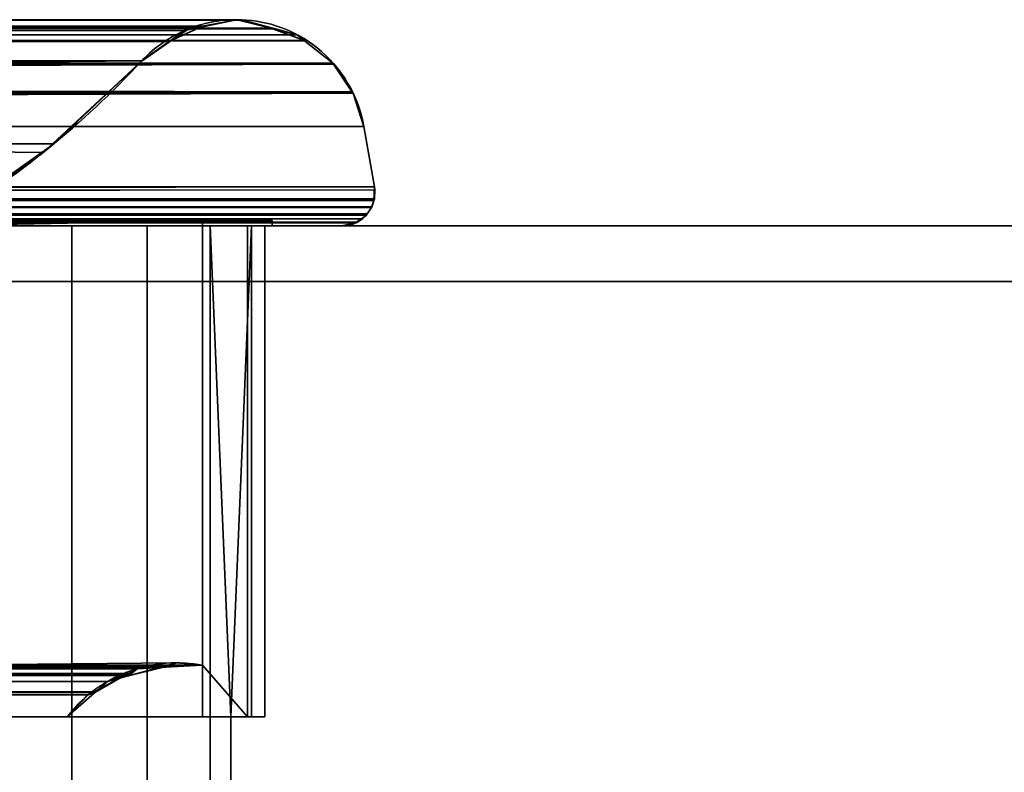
# Model space of a CAD drawing. Header units: millimetres. Extents: x -322 to 8072, y -96 to 57.
# Tile 136 of 256: x 3280 to 3316, y -20 to 7. Entities that reach past the tile are written whole.
import ezdxf

# ---------------------------------------------------------------- set-up
doc = ezdxf.new("R2010")
doc.units = ezdxf.units.MM
doc.layers.add('152', color=7, linetype='Continuous', true_color=0xffffff)

# ---------------------------------------------------------------- blocks, each defined once
blk = doc.blocks.new('UG_SURFACE_013')
at = {"layer": '152', "color": 252, "linetype": 'Continuous', "lineweight": 35}
for points in [[(2710.473, 7.113, 1897.527), (2709.605, 6.879, 1898.396), (3290.668, 6.662, 1898.669)], [(2710.51, 7.123, 1897.49), (2710.473, 7.113, 1897.527), (3289.527, 7.095, 1897.527)], [(2710.473, 7.113, 1897.527), (3290.663, 6.666, 1898.663), (3290.395, 6.879, 1898.396)], [(3290.668, 6.662, 1898.669), (3290.663, 6.666, 1898.663), (2710.473, 7.113, 1897.527)], [(3290.395, 6.879, 1898.396), (3289.527, 7.095, 1897.527), (2710.473, 7.113, 1897.527)], [(2711.606, 7.417, 1896.394), (2710.51, 7.123, 1897.49), (3289.527, 7.095, 1897.527)], [(2711.711, 7.419, 1896.289), (2711.606, 7.417, 1896.394), (3289.527, 7.095, 1897.527)], [(2711.75, 7.42, 1896.25), (2711.711, 7.419, 1896.289), (3288.288, 7.403, 1896.288)], [(3289.527, 7.095, 1897.527), (3289.517, 7.098, 1897.517), (2711.711, 7.419, 1896.289)], [(3289.517, 7.098, 1897.517), (3288.288, 7.403, 1896.288), (2711.711, 7.419, 1896.289)], [(3288.288, 7.403, 1896.288), (2711.781, 7.42, 1896.219), (2711.75, 7.42, 1896.25)], [(2711.781, 7.42, 1896.219), (3288.287, 7.403, 1896.287), (3288.219, 7.42, 1896.219)], [(2711.781, 7.42, 1896.219), (3288.288, 7.403, 1896.288), (3288.287, 7.403, 1896.287)], [(3288.219, 7.42, 1896.219), (2713.001, 7.135, 1894.998), (2711.781, 7.42, 1896.219)], [(2713.001, 7.135, 1894.998), (3288.219, 7.42, 1896.219), (3286.999, 7.164, 1895)], [(3286.999, 7.164, 1895), (3286.996, 7.163, 1894.996), (2713.001, 7.135, 1894.998)], [(2713.042, 7.126, 1894.958), (2713.001, 7.135, 1894.998), (3286.996, 7.163, 1894.996)], [(3286.996, 7.163, 1894.996), (2713.839, 6.94, 1894.161), (2713.042, 7.126, 1894.958)], [(2713.839, 6.94, 1894.161), (3286.996, 7.163, 1894.996), (3286.346, 7.026, 1894.346)], [(3000, 7.41, 448.752), (3000, 7.42, 448.804), (3286.994, 7.186, 450.006)], [(3286.996, 7.187, 450.004), (3288.219, 7.42, 448.781), (3000, 7.402, 448.715)], [(3000, 7.42, 448.804), (3000, 7.17, 449.992), (3286.994, 7.186, 450.006)], [(3288.219, 7.42, 448.781), (3288.289, 7.419, 448.711), (3288.289, 7.419, 448.711), (3000, 7.402, 448.715)], [(3000, 7.16, 447.51), (3000, 7.402, 448.715), (3288.289, 7.419, 448.711)], [(3288.289, 7.419, 448.711), (3288.394, 7.417, 448.606), (3000, 7.16, 447.51)], [(3288.394, 7.417, 448.606), (3289.518, 7.115, 447.482), (3000, 7.16, 447.51)], [(3000, 7.402, 448.715), (3000, 7.41, 448.752), (3286.994, 7.186, 450.006)], [(3286.994, 7.186, 450.006), (3286.996, 7.187, 450.004), (3000, 7.402, 448.715)], [(3286.504, 7.092, 450.496), (3286.994, 7.186, 450.006), (3000, 7.17, 449.992)], [(3000, 7.17, 449.992), (3000, 7.16, 450.039), (3285.811, 6.62, 451.189)], [(3285.811, 6.62, 451.189), (3285.825, 6.63, 451.175), (3000, 7.17, 449.992)], [(3285.825, 6.63, 451.175), (3286.504, 7.092, 450.496), (3000, 7.17, 449.992)], [(3000, 7.154, 447.481), (3000, 7.16, 447.51), (3289.518, 7.115, 447.482)], [(3285.811, 6.62, 451.189), (3000, 7.16, 450.039), (3000, 7.033, 450.638)], [(3289.518, 7.115, 447.482), (3289.527, 7.113, 447.473), (3000, 7.154, 447.481)], [(3000, 7.05, 446.963), (3000, 7.154, 447.481), (3289.527, 7.113, 447.473)], [(3289.527, 7.113, 447.473), (3000, 6.651, 446.389), (3000, 7.05, 446.963)], [(3000, 6.638, 446.37), (3000, 6.651, 446.389), (3289.527, 7.113, 447.473)], [(3289.527, 7.113, 447.473), (3290.395, 6.879, 446.604), (3000, 6.638, 446.37)], [(3286.994, 7.186, 450.006), (3285.819, 6.651, 1893.819), (3286.346, 7.026, 1894.346)], [(3286.994, 7.186, 450.006), (3286.504, 7.092, 450.496), (3285.819, 6.651, 1893.819)], [(3286.504, 7.092, 450.496), (3285.825, 6.63, 451.175), (3285.819, 6.651, 1893.819)], [(3286.996, 7.187, 450.004), (3286.346, 7.026, 1894.346), (3286.996, 7.163, 1894.996)], [(3286.346, 7.026, 1894.346), (3286.996, 7.187, 450.004), (3286.994, 7.186, 450.006)], [(3288.219, 7.42, 448.781), (3286.996, 7.187, 450.004), (3286.999, 7.164, 1895)], [(3286.996, 7.163, 1894.996), (3286.999, 7.164, 1895), (3286.996, 7.187, 450.004)], [(3288.219, 7.42, 448.781), (3286.999, 7.164, 1895), (3288.219, 7.42, 1896.219)], [(3288.219, 7.42, 1896.219), (3288.289, 7.419, 448.711), (3288.219, 7.42, 448.781)], [(3288.219, 7.42, 1896.219), (3288.287, 7.403, 1896.287), (3288.289, 7.419, 448.711)], [(3288.289, 7.419, 448.711), (3288.289, 7.419, 448.711), (3288.287, 7.403, 1896.287), (3288.288, 7.403, 1896.288)], [(3288.394, 7.417, 448.606), (3288.289, 7.419, 448.711), (3288.288, 7.403, 1896.288)], [(3288.288, 7.403, 1896.288), (3289.518, 7.115, 447.482), (3288.394, 7.417, 448.606)], [(3288.288, 7.403, 1896.288), (3289.517, 7.098, 1897.517), (3289.518, 7.115, 447.482)], [(3289.527, 7.113, 447.473), (3289.518, 7.115, 447.482), (3289.517, 7.098, 1897.517)], [(3290.395, 6.879, 446.604), (3289.527, 7.113, 447.473), (3289.517, 7.098, 1897.517)], [(3289.517, 7.098, 1897.517), (3289.527, 7.095, 1897.527), (3290.395, 6.879, 446.604)], [(3290.663, 6.666, 446.337), (3289.527, 7.095, 1897.527), (3290.395, 6.879, 1898.396)], [(3289.527, 7.095, 1897.527), (3290.663, 6.666, 446.337), (3290.395, 6.879, 446.604)], [(2709.605, 6.879, 1898.396), (2709.355, 6.681, 1898.645), (3290.668, 6.662, 1898.669)], [(3286.346, 7.026, 1894.346), (2714.198, 6.672, 1893.802), (2713.839, 6.94, 1894.161)], [(2714.198, 6.672, 1893.802), (3286.346, 7.026, 1894.346), (3285.819, 6.651, 1893.819)], [(3000, 7.033, 450.638), (3000, 6.663, 451.161), (3285.811, 6.62, 451.189)], [(3290.395, 6.879, 446.604), (3290.663, 6.666, 446.337), (3000, 6.638, 446.37)], [(3290.395, 6.879, 1898.396), (3290.663, 6.666, 1898.663), (3290.663, 6.666, 446.337)], [(3291.68, 5.859, 1899.68), (3290.668, 6.662, 1898.669), (2709.332, 6.662, 1898.669), (2708.332, 5.868, 1899.668)], [(2709.355, 6.681, 1898.645), (2709.332, 6.662, 1898.669), (3290.668, 6.662, 1898.669)], [(3285.819, 6.651, 1893.819), (3285.807, 6.643, 1893.807), (2714.198, 6.672, 1893.802)], [(2714.235, 6.645, 1893.765), (2714.198, 6.672, 1893.802), (3285.807, 6.643, 1893.807)], [(2714.235, 6.645, 1893.765), (3285.807, 6.643, 1893.807), (3284.813, 5.936, 1892.813)], [(3284.813, 5.936, 1892.813), (2715.187, 5.936, 1892.813), (2714.235, 6.645, 1893.765)], [(3290.663, 6.666, 446.337), (3290.668, 6.662, 446.332), (3000, 6.638, 446.37)], [(3000, 6.663, 451.161), (3000, 6.631, 451.206), (3284.813, 5.936, 452.187)], [(3284.813, 5.936, 452.187), (3284.822, 5.945, 452.179), (3000, 6.663, 451.161)], [(3284.822, 5.945, 452.179), (3285.811, 6.62, 451.189), (3000, 6.663, 451.161)], [(3000, 5.97, 445.407), (3000, 6.638, 446.37), (3290.668, 6.662, 446.332)], [(3290.668, 6.662, 446.332), (3291.68, 5.859, 445.32), (3000, 5.97, 445.407)], [(3000, 6.631, 451.206), (3000, 5.936, 452.187), (3284.813, 5.936, 452.187)], [(3285.811, 6.62, 451.189), (3284.813, 5.936, 1892.813), (3285.807, 6.643, 1893.807)], [(3285.811, 6.62, 451.189), (3284.822, 5.945, 452.179), (3284.813, 5.936, 1892.813)], [(3285.807, 6.643, 1893.807), (3285.819, 6.651, 1893.819), (3285.825, 6.63, 451.175)], [(3285.807, 6.643, 1893.807), (3285.825, 6.63, 451.175), (3285.811, 6.62, 451.189)], [(3291.68, 5.859, 445.32), (3290.668, 6.662, 446.332), (3290.663, 6.666, 1898.663), (3290.668, 6.662, 1898.669)], [(3290.668, 6.662, 446.332), (3290.663, 6.666, 446.337), (3290.663, 6.666, 1898.663)], [(3290.668, 6.662, 1898.669), (3291.68, 5.859, 1899.68), (3291.68, 5.859, 445.32)], [(3292.405, 4.777, 1900.405), (2708.271, 5.819, 1899.729), (2707.611, 4.827, 1900.389)], [(3291.729, 5.819, 1899.729), (3291.681, 5.858, 1899.681), (2708.319, 5.858, 1899.681), (2708.271, 5.819, 1899.729)], [(2708.271, 5.819, 1899.729), (3292.405, 4.777, 1900.405), (3292.389, 4.827, 1900.389)], [(3292.389, 4.827, 1900.389), (3291.729, 5.819, 1899.729), (2708.271, 5.819, 1899.729)], [(2708.332, 5.868, 1899.668), (2708.319, 5.858, 1899.681), (3291.681, 5.858, 1899.681)], [(2708.332, 5.868, 1899.668), (3291.681, 5.858, 1899.681), (3291.68, 5.859, 1899.68)], [(2720.219, 1.525, 1887.781), (2715.187, 5.936, 1892.813), (3284.813, 5.936, 1892.813)], [(2720.219, 1.525, 1887.781), (3284.813, 5.936, 1892.813), (3281.65, 2.955, 1889.65)], [(3000, 5.87, 445.345), (3000, 5.97, 445.407), (3291.68, 5.859, 445.32)], [(3277.856, 0.256, 459.144), (3281.263, 2.641, 455.737), (3000, 5.936, 452.187)], [(3281.263, 2.641, 455.737), (3284.813, 5.936, 452.187), (3000, 5.936, 452.187)], [(3000, 5.857, 445.337), (3000, 5.87, 445.345), (3291.68, 5.859, 445.32)], [(3291.68, 5.859, 445.32), (3291.681, 5.858, 445.319), (3000, 5.857, 445.337)], [(3000, 4.751, 444.652), (3000, 5.857, 445.337), (3291.681, 5.858, 445.319)], [(3291.681, 5.858, 445.319), (3291.729, 5.819, 445.271), (3000, 4.751, 444.652)], [(3000, 4.751, 444.652), (3291.729, 5.819, 445.271), (3292.389, 4.827, 444.611)], [(3284.813, 5.936, 1892.813), (3284.813, 5.936, 452.187), (3281.263, 2.641, 455.737)], [(3281.65, 2.955, 1889.65), (3284.813, 5.936, 1892.813), (3281.263, 2.641, 455.737)], [(3284.822, 5.945, 452.179), (3284.813, 5.936, 452.187), (3284.813, 5.936, 1892.813)], [(3291.729, 5.819, 445.271), (3291.681, 5.858, 445.319), (3291.68, 5.859, 1899.68), (3291.681, 5.858, 1899.681)], [(3291.681, 5.858, 445.319), (3291.68, 5.859, 445.32), (3291.68, 5.859, 1899.68)], [(3292.405, 4.777, 444.595), (3291.681, 5.858, 1899.681), (3291.729, 5.819, 1899.729)], [(3291.681, 5.858, 1899.681), (3292.405, 4.777, 444.595), (3292.389, 4.827, 444.611)], [(3292.389, 4.827, 444.611), (3291.729, 5.819, 445.271), (3291.681, 5.858, 1899.681)], [(3292.405, 4.777, 444.595), (3291.729, 5.819, 1899.729), (3292.389, 4.827, 1900.389)], [(3292.406, 4.776, 1900.406), (2707.594, 4.776, 1900.406), (2707.203, 3.582, 1900.797), (3292.797, 3.582, 1900.797)], [(2707.597, 4.785, 1900.403), (2707.594, 4.776, 1900.406), (3292.406, 4.776, 1900.406)], [(2707.611, 4.827, 1900.389), (2707.597, 4.785, 1900.403), (3292.405, 4.777, 1900.405)], [(2707.597, 4.785, 1900.403), (3292.406, 4.776, 1900.406), (3292.405, 4.777, 1900.405)], [(3292.389, 4.827, 444.611), (3292.405, 4.777, 444.595), (3000, 4.751, 444.652)], [(3000, 4.744, 444.648), (3000, 4.751, 444.652), (3292.405, 4.777, 444.595)], [(3292.405, 4.777, 444.595), (3292.406, 4.776, 444.594), (3000, 4.744, 444.648)], [(3000, 3.582, 444.203), (3000, 4.37, 444.415), (3292.406, 4.776, 444.594)], [(3292.406, 4.776, 444.594), (3292.797, 3.582, 444.203), (3000, 3.582, 444.203)], [(3000, 4.37, 444.415), (3000, 4.744, 444.648), (3292.406, 4.776, 444.594)], [(3292.389, 4.827, 1900.389), (3292.405, 4.777, 1900.405), (3292.405, 4.777, 444.595)], [(3292.406, 4.776, 444.594), (3292.405, 4.777, 444.595), (3292.405, 4.777, 1900.405), (3292.406, 4.776, 1900.406)], [(3292.797, 3.582, 1900.797), (3292.797, 3.582, 444.203), (3292.406, 4.776, 444.594)], [(3292.406, 4.776, 1900.406), (3292.797, 3.582, 1900.797), (3292.406, 4.776, 444.594)], [(2707.203, 3.582, 1900.797), (2706.818, 1.409, 1901.182), (3293.182, 1.409, 1901.182), (3292.797, 3.582, 1900.797)], [(3000, 3.582, 444.203), (3292.797, 3.582, 444.203), (3293.182, 1.409, 443.818), (3000, 1.409, 443.818)], [(3292.797, 3.582, 1900.797), (3293.182, 1.409, 1901.182), (3293.182, 1.409, 443.818), (3292.797, 3.582, 444.203)], [(2722.144, 0.256, 1885.856), (2720.219, 1.525, 1887.781), (3281.65, 2.955, 1889.65)], [(3281.65, 2.955, 1889.65), (3277.856, 0.256, 1885.856), (2722.144, 0.256, 1885.856)], [(3281.65, 2.955, 1889.65), (3281.263, 2.641, 455.737), (3277.856, 0.256, 459.144)], [(3277.856, 0.256, 459.144), (3277.856, 0.256, 1885.856), (3281.65, 2.955, 1889.65)], [(3293.182, 1.409, 1901.182), (2706.803, 1.121, 1901.197), (2706.841, 0.918, 1901.16)], [(3293.182, 1.409, 1901.182), (2706.818, 1.409, 1901.182), (2706.803, 1.121, 1901.197)], [(2706.841, 0.918, 1901.16), (3293.196, 1.299, 1901.196), (3293.182, 1.409, 1901.182)], [(3293.179, 0.978, 1901.179), (3293.196, 1.299, 1901.196), (2706.841, 0.918, 1901.16)], [(3000, 0.915, 443.834), (3000, 1.409, 443.818), (3293.182, 1.409, 443.818)], [(3293.182, 1.409, 443.818), (3293.196, 1.299, 443.804), (3000, 0.915, 443.834)], [(3000, 0.915, 443.834), (3293.196, 1.299, 443.804), (3293.179, 0.978, 443.821)], [(3293.182, 1.409, 1901.182), (3293.16, 0.92, 443.84), (3293.179, 0.978, 443.821)], [(3293.16, 0.92, 443.84), (3293.182, 1.409, 1901.182), (3293.196, 1.299, 1901.196)], [(3293.16, 0.92, 443.84), (3293.196, 1.299, 1901.196), (3293.179, 0.978, 1901.179)], [(3293.179, 0.978, 443.821), (3293.196, 1.299, 443.804), (3293.182, 1.409, 1901.182)], [(3293.196, 1.299, 443.804), (3293.182, 1.409, 443.818), (3293.182, 1.409, 1901.182)], [(2706.841, 0.918, 1901.16), (3293.16, 0.92, 1901.16), (3293.179, 0.978, 1901.179)], [(3293.16, 0.92, 1901.16), (2706.841, 0.918, 1901.16), (2706.841, 0.918, 1901.159)], [(3293.16, 0.919, 1901.16), (3293.16, 0.92, 1901.16), (2706.841, 0.918, 1901.159)], [(3293.16, 0.919, 1901.16), (2706.841, 0.918, 1901.159), (2706.855, 0.842, 1901.145)], [(3293.085, 0.687, 1901.085), (3293.16, 0.919, 1901.16), (2706.855, 0.842, 1901.145)], [(2706.855, 0.842, 1901.145), (2706.933, 0.667, 1901.067), (3293.07, 0.665, 1901.07)], [(3293.07, 0.665, 1901.07), (3293.085, 0.687, 1901.085), (2706.855, 0.842, 1901.145)], [(3293.179, 0.978, 443.821), (3293.16, 0.92, 443.84), (3000, 0.915, 443.834)], [(3000, 0.915, 443.834), (3293.16, 0.92, 443.84), (3293.16, 0.919, 443.84)], [(3000, 0.915, 443.834), (3293.16, 0.919, 443.84), (3293.085, 0.687, 443.915)], [(3000, 0.915, 443.834), (3293.085, 0.687, 443.915), (3293.07, 0.665, 443.93)], [(3293.07, 0.665, 443.93), (3000, 0.672, 443.95), (3000, 0.915, 443.834)], [(3293.16, 0.919, 1901.16), (3293.07, 0.665, 443.93), (3293.085, 0.687, 443.915)], [(3293.07, 0.665, 443.93), (3293.16, 0.919, 1901.16), (3293.085, 0.687, 1901.085)], [(3293.085, 0.687, 443.915), (3293.16, 0.919, 443.84), (3293.16, 0.919, 1901.16)], [(3293.179, 0.978, 1901.179), (3293.16, 0.92, 1901.16), (3293.16, 0.92, 443.84)], [(3293.16, 0.92, 1901.16), (3293.16, 0.919, 1901.16), (3293.16, 0.919, 443.84), (3293.16, 0.92, 443.84)], [(3293.07, 0.664, 1901.07), (2706.933, 0.667, 1901.067), (2706.933, 0.666, 1901.067)], [(3293.07, 0.664, 1901.07), (3293.07, 0.665, 1901.07), (2706.933, 0.667, 1901.067)], [(3293.07, 0.664, 1901.07), (2706.933, 0.666, 1901.067), (2706.968, 0.588, 1901.032)], [(3293.07, 0.664, 1901.07), (2706.968, 0.588, 1901.032), (2707.088, 0.444, 1900.912)], [(2707.088, 0.444, 1900.912), (3292.916, 0.434, 1900.916), (3293.07, 0.664, 1901.07)], [(3292.916, 0.434, 1900.916), (2707.088, 0.444, 1900.912), (2707.09, 0.443, 1900.91)], [(3292.916, 0.434, 1900.916), (3292.916, 0.434, 1900.916), (2707.088, 0.444, 1900.912)], [(3292.89, 0.395, 1900.89), (2707.09, 0.443, 1900.91), (2707.217, 0.291, 1900.784)], [(3292.89, 0.395, 1900.89), (3292.916, 0.434, 1900.916), (2707.09, 0.443, 1900.91)], [(3292.89, 0.395, 1900.89), (2707.217, 0.291, 1900.784), (2707.286, 0.252, 1900.714)], [(2707.286, 0.252, 1900.714), (3292.711, 0.257, 1900.711), (3292.89, 0.395, 1900.89)], [(3000, 0.475, 444.044), (3000, 0.672, 443.95), (3293.07, 0.665, 443.93)], [(3000, 0.475, 444.044), (3293.07, 0.665, 443.93), (3293.07, 0.664, 443.93)], [(3293.07, 0.664, 443.93), (3000, 0.437, 444.087), (3000, 0.475, 444.044)], [(3293.07, 0.664, 443.93), (3292.916, 0.434, 444.084), (3000, 0.437, 444.087)], [(3000, 0.437, 444.087), (3292.89, 0.395, 444.11), (3292.711, 0.257, 444.289)], [(3000, 0.437, 444.087), (3292.916, 0.434, 444.084), (3292.89, 0.395, 444.11)], [(3000, 0.437, 444.087), (3292.916, 0.434, 444.084), (3292.916, 0.434, 444.084)], [(3292.711, 0.257, 444.289), (3000, 0.254, 444.297), (3000, 0.437, 444.087)], [(3292.89, 0.395, 1900.89), (3292.711, 0.257, 1900.711), (3292.916, 0.434, 444.084)], [(3292.89, 0.395, 444.11), (3292.916, 0.434, 444.084), (3292.711, 0.257, 1900.711)], [(3292.711, 0.257, 1900.711), (3292.711, 0.257, 444.289), (3292.89, 0.395, 444.11)], [(3292.916, 0.434, 444.084), (3292.916, 0.434, 1900.916), (3292.89, 0.395, 1900.89)], [(3292.916, 0.434, 444.084), (3293.07, 0.664, 1901.07), (3292.916, 0.434, 1900.916)], [(3292.916, 0.434, 444.084), (3293.07, 0.664, 443.93), (3293.07, 0.664, 1901.07)], [(3293.085, 0.687, 1901.085), (3293.07, 0.665, 1901.07), (3293.07, 0.665, 443.93)], [(3293.07, 0.665, 1901.07), (3293.07, 0.664, 1901.07), (3293.07, 0.664, 443.93), (3293.07, 0.665, 443.93)], [(3409, 0, 2017), (2591, 0, 2017), (2591, -26, 2017), (3409, -26, 2017)], [(3409, -2), (2591, -2), (2591, 0, 2), (3409, 0, 2)], [(3409, 0, 2), (2591, 0, 2), (2708, 0, 445), (3000, 0, 445)], [(3292, 0, 1900), (2708, 0, 1900), (2591, 0, 2017), (3409, 0, 2017)], [(3292.71, 0.256, 1900.71), (3292.711, 0.257, 1900.711), (2707.286, 0.252, 1900.714)], [(3292.71, 0.256, 1900.71), (2707.286, 0.252, 1900.714), (2707.287, 0.252, 1900.713)], [(3292.554, 0.135, 1900.554), (3292.71, 0.256, 1900.71), (2707.287, 0.252, 1900.713)], [(2707.287, 0.252, 1900.713), (2707.521, 0.121, 1900.479), (3292.482, 0.118, 1900.482)], [(3292.482, 0.118, 1900.482), (3292.554, 0.135, 1900.554), (2707.287, 0.252, 1900.713)], [(3292.481, 0.118, 1900.481), (2707.521, 0.121, 1900.479), (2707.522, 0.12, 1900.478)], [(3292.481, 0.118, 1900.481), (3292.482, 0.118, 1900.482), (2707.521, 0.121, 1900.479)], [(3292.481, 0.118, 1900.481), (2707.522, 0.12, 1900.478), (2707.636, 0.057, 1900.364)], [(3292.481, 0.118, 1900.481), (2707.636, 0.057, 1900.364), (2708, 0, 1900)], [(2708, 0, 1900), (3292, 0, 1900), (3292.481, 0.118, 1900.481)], [(2710.5, 0.2, 447.5), (2710.5, 0, 447.5), (3289.5, 0, 447.5), (3289.5, 0.2, 447.5)], [(2710.5, 0.2, 1897.5), (3289.5, 0.2, 1897.5), (3289.5, 0, 1897.5), (2710.5, 0, 1897.5)], [(3289.5, 0.2, 1897.5), (2710.5, 0.2, 1897.5), (2713, 0.2, 1895), (3287, 0.2, 1895)], [(3287, 0.2, 450), (2713, 0.2, 450), (2710.5, 0.2, 447.5), (3289.5, 0.2, 447.5)], [(2710.5, 0, 447.5), (3279.586, 0, 448.47), (3282.3, 0, 447.95)], [(2717.7, 0, 1897.05), (2710.5, 0, 1897.5), (3289.5, 0, 1897.5)], [(3282.3, 0, 447.95), (3289.5, 0, 447.5), (2710.5, 0, 447.5)], [(2722.714, 0, 1895), (3277.286, 0, 1895), (3287, 0.2, 1895), (2713, 0.2, 1895)], [(3277.286, 0, 450), (2722.714, 0, 450), (2713, 0.2, 450), (3287, 0.2, 450)], [(3289.5, 0, 1897.5), (2720.414, 0, 1896.53), (2717.7, 0, 1897.05)], [(2722.714, 0, 1895), (2720.414, 0, 1896.53), (3289.5, 0, 1897.5), (3282.3, 0, 1897.05)], [(3282.3, 0, 1897.05), (3279.586, 0, 1896.53), (2722.714, 0, 1895)], [(3000, 0.254, 444.297), (3292.711, 0.257, 444.289), (3292.71, 0.256, 444.29)], [(3000, 0.254, 444.297), (3292.71, 0.256, 444.29), (3292.554, 0.135, 444.446)], [(3292.554, 0.135, 444.446), (3000, 0.155, 444.409), (3000, 0.254, 444.297)], [(3000, 0.155, 444.409), (3292.554, 0.135, 444.446), (3292.482, 0.118, 444.518)], [(3292.482, 0.118, 444.518), (3000, 0.118, 444.522), (3000, 0.155, 444.409)], [(3000, 0.118, 444.522), (3292.481, 0.118, 444.518), (3292, 0, 445)], [(3000, 0.118, 444.522), (3292.482, 0.118, 444.518), (3292.481, 0.118, 444.518)], [(3292, 0, 445), (3000, 0.009, 444.855), (3000, 0.118, 444.522)], [(3292, 0, 445), (3000, 0, 445), (3000, 0.009, 444.855)], [(3000, 0, 445), (3292, 0, 445), (3409, 0, 2)], [(3277.286, 0, 1895), (3277.286, -15.8, 1895), (3287, -15.8, 1895), (3287, 0.2, 1895)], [(3287, 0.2, 450), (3287, -15.8, 450), (3277.286, -15.8, 450), (3277.286, 0, 450)], [(3279.586, 0, 448.47), (3279.586, -39.3, 448.47), (3282.3, -39.3, 447.95), (3282.3, 0, 447.95)], [(3282.3, 0, 1897.05), (3282.3, -39.3, 1897.05), (3279.586, -39.3, 1896.53), (3279.586, 0, 1896.53)], [(3289.5, 0, 447.5), (3282.3, 0, 447.95), (3285.003, 0, 448.52)], [(3285.003, 0, 1896.48), (3282.3, 0, 1897.05), (3289.5, 0, 1897.5)], [(3282.3, 0, 447.95), (3282.3, -39.3, 447.95), (3285.003, -39.3, 448.52), (3285.003, 0, 448.52)], [(3285.003, 0, 1896.48), (3285.003, -39.3, 1896.48), (3282.3, -39.3, 1897.05), (3282.3, 0, 1897.05)], [(3287.275, 0, 1894.908), (3285.003, 0, 1896.48), (3289.5, 0, 1897.5)], [(3285.003, 0, 448.52), (3287.275, 0, 450.092), (3289.5, 0, 447.5)], [(3285.003, 0, 448.52), (3285.003, -39.3, 448.52), (3287.275, -39.3, 450.092), (3287.275, 0, 450.092)], [(3287.275, 0, 1894.908), (3287.275, -39.3, 1894.908), (3285.003, -39.3, 1896.48), (3285.003, 0, 1896.48)], [(3289.5, 0.2, 447.5), (3289.5, 0.2, 1897.5), (3287, 0.2, 1895), (3287, 0.2, 450)], [(3287, 0.2, 1895), (3287, -15.8, 1895), (3287, -15.8, 1884.922), (3287, 0, 1884.922)], [(3287, 0, 1884.922), (3287, 0, 460.078), (3287, 0.2, 450), (3287, 0.2, 1895)], [(3287, 0, 460.078), (3287, -15.8, 460.078), (3287, -15.8, 450), (3287, 0.2, 450)], [(3287, 0, 1884.922), (3288.613, 0, 1887.165), (3289.5, 0, 447.5), (3289.232, 0, 455.142)], [(3289.232, 0, 455.142), (3288.613, 0, 457.835), (3287, 0, 1884.922)], [(3288.613, 0, 457.835), (3287, 0, 460.078), (3287, 0, 1884.922)], [(3287, -15.8, 460.078), (3287, 0, 460.078), (3288.613, 0, 457.835), (3288.613, -17.65, 457.835)], [(3288.613, -17.65, 1887.165), (3288.613, 0, 1887.165), (3287, 0, 1884.922), (3287, -15.8, 1884.922)], [(3289.5, 0, 1897.5), (3288.762, 0, 1892.58), (3287.275, 0, 1894.908)], [(3289.5, 0, 447.5), (3287.275, 0, 450.092), (3288.762, 0, 452.42)], [(3288.762, 0, 452.42), (3287.275, 0, 450.092), (3288.014, -17.65, 451)], [(3288.014, -21.65, 451), (3288.014, -17.65, 451), (3287.275, 0, 450.092), (3287.275, -39.3, 450.092)], [(3287.275, -39.3, 1894.908), (3287.275, 0, 1894.908), (3288.014, -17.65, 1894), (3288.014, -21.65, 1894)], [(3288.014, -17.65, 1894), (3287.275, 0, 1894.908), (3288.762, 0, 1892.58)], [(3288.014, -17.65, 451), (3288.762, -17.65, 452.42), (3288.762, 0, 452.42)], [(3288.762, 0, 1892.58), (3288.762, -17.65, 1892.58), (3288.014, -17.65, 1894)], [(3289.5, 0, 447.5), (3288.613, 0, 1887.165), (3289.232, 0, 1889.858)], [(3288.613, -17.65, 457.835), (3288.613, 0, 457.835), (3289.232, 0, 455.142), (3289.232, -17.65, 455.142)], [(3289.232, -17.65, 1889.858), (3289.232, 0, 1889.858), (3288.613, 0, 1887.165), (3288.613, -17.65, 1887.165)], [(3289.5, 0, 1897.5), (3289.232, 0, 1889.858), (3288.762, 0, 1892.58)], [(3288.762, 0, 452.42), (3289.232, 0, 455.142), (3289.5, 0, 447.5)], [(3289.232, -17.65, 455.142), (3289.232, 0, 455.142), (3288.762, 0, 452.42), (3288.762, -17.65, 452.42)], [(3288.762, -17.65, 1892.58), (3288.762, 0, 1892.58), (3289.232, 0, 1889.858), (3289.232, -17.65, 1889.858)], [(3289.232, 0, 1889.858), (3289.5, 0, 1897.5), (3289.5, 0, 447.5)], [(3289.5, 0.2, 1897.5), (3289.5, 0.2, 447.5), (3289.5, 0, 447.5), (3289.5, 0, 1897.5)], [(3292.481, 0.118, 444.518), (3292.481, 0.118, 1900.481), (3292, 0, 1900), (3292, 0, 445)], [(3292, 0, 445), (3292, 0, 1900), (3409, 0, 2017), (3409, 0, 2)], [(3292.554, 0.135, 1900.554), (3292.482, 0.118, 1900.482), (3292.481, 0.118, 444.518), (3292.482, 0.118, 444.518)], [(3292.482, 0.118, 1900.482), (3292.481, 0.118, 1900.481), (3292.481, 0.118, 444.518)], [(3292.71, 0.256, 1900.71), (3292.482, 0.118, 444.518), (3292.554, 0.135, 444.446)], [(3292.482, 0.118, 444.518), (3292.71, 0.256, 1900.71), (3292.554, 0.135, 1900.554)], [(3292.554, 0.135, 444.446), (3292.71, 0.256, 444.29), (3292.71, 0.256, 1900.71)], [(3292.711, 0.257, 1900.711), (3292.71, 0.256, 1900.71), (3292.71, 0.256, 444.29), (3292.711, 0.257, 444.289)], [(2591, -26), (2591, -2), (3409, -2), (3409, -26)], [(2714.458, -15.793, 1893.542), (3285.546, -15.877, 1893.546), (3277.286, -15.8, 1895)], [(3284.328, -16.095, 1892.328), (2714.458, -15.793, 1893.542), (2715.354, -15.924, 1892.646)], [(3284.328, -16.095, 1892.328), (3284.646, -15.924, 1892.646), (2714.458, -15.793, 1893.542)], [(3284.646, -15.924, 1892.646), (3285.546, -15.877, 1893.546), (2714.458, -15.793, 1893.542)], [(2715.354, -15.924, 1892.646), (3284.215, -16.155, 1892.216), (3284.328, -16.095, 1892.328)], [(2715.354, -15.924, 1892.646), (2715.672, -16.095, 1892.328), (2715.785, -16.155, 1892.216), (3284.215, -16.155, 1892.216)], [(3000, -15.795, 451.817), (3285.679, -15.822, 451.321), (3284.332, -16.183, 452.668)], [(3284.332, -16.183, 452.668), (3000, -16.115, 452.658), (3000, -15.795, 451.817)], [(3000, -15.795, 451.817), (3000, -15.797, 451.332), (3285.679, -15.822, 451.321)], [(3285.679, -15.822, 451.321), (3000, -15.797, 451.332), (3277.286, -15.8, 450)], [(3277.286, -15.8, 450), (3286.079, -15.715, 450.921), (3285.68, -15.821, 451.32)], [(3277.286, -15.8, 450), (3287, -15.8, 450), (3286.079, -15.715, 450.921)], [(3277.286, -15.8, 450), (3285.68, -15.821, 451.32), (3285.679, -15.822, 451.321)], [(3285.546, -15.877, 1893.546), (3285.671, -15.87, 1893.672), (3277.286, -15.8, 1895)], [(3285.671, -15.87, 1893.672), (3287, -15.8, 1895), (3277.286, -15.8, 1895)], [(3284.646, -15.924, 1892.646), (3284.328, -16.095, 1892.328), (3284.332, -16.183, 452.668)], [(3285.546, -15.877, 1893.546), (3284.332, -16.183, 452.668), (3285.679, -15.822, 451.321)], [(3285.546, -15.877, 1893.546), (3284.646, -15.924, 1892.646), (3284.332, -16.183, 452.668)], [(3285.679, -15.822, 451.321), (3285.671, -15.87, 1893.672), (3285.546, -15.877, 1893.546)], [(3285.671, -15.87, 1893.672), (3285.68, -15.821, 451.32), (3287, -15.8, 460.078)], [(3287, -15.8, 460.078), (3287, -15.8, 1884.922), (3285.671, -15.87, 1893.672)], [(3287, -15.8, 1884.922), (3287, -15.8, 1895), (3285.671, -15.87, 1893.672)], [(3285.679, -15.822, 451.321), (3285.68, -15.821, 451.32), (3285.671, -15.87, 1893.672)], [(3285.68, -15.821, 451.32), (3286.079, -15.715, 450.921), (3287, -15.8, 460.078)], [(3286.079, -15.715, 450.921), (3287, -15.8, 450), (3287, -15.8, 460.078)], [(3287, -15.8, 1884.922), (3287, -15.8, 460.078), (3287, -17.65, 460.078), (3287, -17.65, 1884.922)], [(3288.613, -17.65, 457.835), (3287, -17.65, 460.078), (3287, -15.8, 460.078)], [(3287, -15.8, 1884.922), (3287, -17.65, 1884.922), (3288.613, -17.65, 1887.165)], [(2715.785, -16.155, 1892.216), (3282.885, -16.868, 1890.885), (3283.101, -16.752, 1891.101)], [(3282.885, -16.868, 1890.885), (2715.785, -16.155, 1892.216), (2716.899, -16.752, 1891.101)], [(3283.101, -16.752, 1891.101), (3284.215, -16.155, 1892.216), (2715.785, -16.155, 1892.216)], [(3284.332, -16.183, 452.668), (3284.324, -16.185, 452.676), (3000, -16.115, 452.658)], [(3000, -16.115, 452.658), (3284.324, -16.185, 452.676), (3283.58, -16.384, 453.42)], [(3283.58, -16.384, 453.42), (3000, -16.441, 453.516), (3000, -16.115, 452.658)], [(3284.215, -16.155, 1892.216), (3283.101, -16.752, 1891.101), (3283.123, -16.783, 453.878)], [(3284.215, -16.155, 1892.216), (3283.123, -16.783, 453.878), (3283.58, -16.384, 453.42)], [(3284.328, -16.095, 1892.328), (3283.58, -16.384, 453.42), (3284.324, -16.185, 452.676)], [(3283.58, -16.384, 453.42), (3284.328, -16.095, 1892.328), (3284.215, -16.155, 1892.216)], [(3284.324, -16.185, 452.676), (3284.332, -16.183, 452.668), (3284.328, -16.095, 1892.328)], [(3000, -16.755, 453.868), (3283.58, -16.384, 453.42), (3283.123, -16.783, 453.878)], [(3283.58, -16.384, 453.42), (3000, -16.755, 453.868), (3000, -16.441, 453.516)], [(2716.899, -16.752, 1891.101), (3282.884, -16.869, 1890.884), (3282.885, -16.868, 1890.885)], [(2716.899, -16.752, 1891.101), (2717.115, -16.868, 1890.885), (3282.884, -16.869, 1890.884)], [(2717.115, -16.868, 1890.885), (2717.116, -16.869, 1890.884), (3282.884, -16.869, 1890.884)], [(2717.871, -17.65, 1890.128), (3282.129, -17.65, 1890.128), (3282.884, -16.869, 1890.884), (2717.116, -16.869, 1890.884)], [(3283.123, -16.783, 453.878), (3283.111, -16.793, 453.889), (3000, -16.755, 453.868)], [(3000, -16.755, 453.868), (3283.111, -16.793, 453.889), (3282.129, -17.65, 454.872)], [(3282.129, -17.65, 454.872), (3000, -17.65, 454.872), (3000, -16.755, 453.868)], [(3282.885, -16.868, 1890.885), (3282.129, -17.65, 454.872), (3283.111, -16.793, 453.889)], [(3282.129, -17.65, 454.872), (3282.885, -16.868, 1890.885), (3282.884, -16.869, 1890.884)], [(3282.884, -16.869, 1890.884), (3282.129, -17.65, 1890.128), (3282.129, -17.65, 454.872)], [(3283.111, -16.793, 453.889), (3283.101, -16.752, 1891.101), (3282.885, -16.868, 1890.885)], [(3283.111, -16.793, 453.889), (3283.123, -16.783, 453.878), (3283.101, -16.752, 1891.101)], [(3000, -17.65, 454.872), (3282.129, -17.65, 454.872), (3288.014, -17.65, 451), (2711.986, -17.65, 451)], [(2711.986, -17.65, 1894), (3288.014, -17.65, 1894), (3282.129, -17.65, 1890.128), (2717.871, -17.65, 1890.128)], [(3288.014, -21.65, 1894), (3288.014, -17.65, 1894), (2711.986, -17.65, 1894), (2711.986, -21.65, 1894)], [(3288.014, -17.65, 451), (3288.014, -21.65, 451), (2711.986, -21.65, 451), (2711.986, -17.65, 451)], [(3282.129, -17.65, 454.872), (3287, -17.65, 460.078), (3288.613, -17.65, 457.835)], [(3288.613, -17.65, 457.835), (3289.232, -17.65, 455.142), (3288.762, -17.65, 452.42), (3282.129, -17.65, 454.872)], [(3282.129, -17.65, 1890.128), (3288.762, -17.65, 1892.58), (3289.232, -17.65, 1889.858)], [(3282.129, -17.65, 454.872), (3282.129, -17.65, 1890.128), (3287, -17.65, 1884.922), (3287, -17.65, 460.078)], [(3282.129, -17.65, 1890.128), (3288.014, -17.65, 1894), (3288.762, -17.65, 1892.58)], [(3289.232, -17.65, 1889.858), (3288.613, -17.65, 1887.165), (3287, -17.65, 1884.922), (3282.129, -17.65, 1890.128)], [(3288.762, -17.65, 452.42), (3288.014, -17.65, 451), (3282.129, -17.65, 454.872)]]:
    blk.add_3dface(points, dxfattribs=at)

msp = doc.modelspace()

# ---------------------------------------------------------------- linework, layer by layer
at = {"layer": '152', "color": 253, "linetype": 'Continuous', "lineweight": -3}
for p, q in [((3292.797, 3.582, 444.203), (3293.182, 1.409, 443.818)), ((3292.797, 3.582, 1900.797), (3293.182, 1.409, 1901.182)), ((2706.818, 1.409, 1901.182), (3293.182, 1.409, 1901.182)), ((3293.182, 1.409, 443.818), (3000, 1.409, 443.818)), ((3293.182, 1.409, 1901.182), (3293.182, 1.409, 443.818)), ((3409, 0, 2017), (2591, 0, 2017)), ((3409, 0, 2), (2591, 0, 2)), ((2710.5, 0.2, 1897.5), (3289.5, 0.2, 1897.5)), ((3289.5, 0.2, 447.5), (2710.5, 0.2, 447.5)), ((3289.5, 0, 447.5), (2710.5, 0, 447.5)), ((2710.5, 0, 1897.5), (3289.5, 0, 1897.5)), ((3287, 0.2, 450), (2713, 0.2, 450)), ((2713, 0.2, 1895), (3287, 0.2, 1895)), ((3287, 0.2, 1895), (3287, 0.2, 450)), ((3287, 0.2, 450), (3287, -15.8, 450)), ((3287, -15.8, 1895), (3287, 0.2, 1895)), ((3287, 0, 1884.922), (3287, -15.8, 1884.922)), ((3287, 0, 460.078), (3287, -15.8, 460.078)), ((3287, 0, 1884.922), (3287, 0, 460.078)), ((3289.5, 0, 447.5), (3289.5, 0.2, 447.5)), ((3289.5, 0.2, 1897.5), (3289.5, 0, 1897.5)), ((3289.5, 0.2, 1897.5), (3289.5, 0.2, 447.5)), ((3289.5, 0, 1897.5), (3289.5, 0, 447.5)), ((2591, -2), (3409, -2)), ((3287, -15.8, 450), (3277.286, -15.8, 450)), ((3277.286, -15.8, 1895), (3287, -15.8, 1895)), ((3287, -15.8, 460.078), (3287, -15.8, 450)), ((3287, -15.8, 1884.922), (3287, -17.65, 1884.922)), ((3287, -15.8, 460.078), (3287, -17.65, 460.078)), ((3287, -15.8, 1895), (3287, -15.8, 1884.922)), ((3287, -15.8, 1884.922), (3287, -15.8, 460.078)), ((2711.986, -17.65, 451), (3288.014, -17.65, 451)), ((3288.014, -17.65, 1894), (2711.986, -17.65, 1894)), ((3287, -17.65, 1884.922), (3287, -17.65, 460.078)), ((3288.014, -21.65, 1894), (3288.014, -17.65, 1894)), ((3288.014, -17.65, 451), (3288.014, -21.65, 451))]:
    msp.add_line(p, q, dxfattribs=at)
at = {"layer": '152', "color": 253, "linetype": 'Continuous', "lineweight": -3, "extrusion": (0, 1, 0)}
for centre, start, end in [((-3282.235, 1890.05), 45, 227.1034), ((-3282.235, 454.95), 132.8966, 315)]:
    msp.add_arc(centre, 7, start, end, dxfattribs=at)
at = {"layer": '152', "color": 253, "linetype": 'Continuous', "lineweight": -3, "extrusion": (0, 1, 5.41234e-13)}
for centre, start, end in [((-3282.235, 1890.05, -17.65), 145.6498, 227.1034), ((-3282.235, 454.95, -17.65), 132.8966, 214.3502)]:
    msp.add_arc(centre, 7, start, end, dxfattribs=at)
at = {"layer": '152', "color": 253, "linetype": 'Continuous', "lineweight": -3}
for points, degree, knots in [([(3288.219, 7.42, 448.781), (3287.61, 7.42, 449.39), (3287.01, 7.305, 449.99), (3285.844, 6.818, 451.156), (3285.3, 6.46, 451.7), (3284.813, 5.936, 452.187)], 3, [0, 0, 0, 0, 0.5, 0.5, 1, 1, 1, 1]), ([(3284.813, 5.936, 1892.813), (3285.296, 6.455, 1893.296), (3285.842, 6.817, 1893.842), (3287.013, 7.306, 1895.013), (3287.61, 7.42, 1895.61), (3288.219, 7.42, 1896.219)], 3, [0, 0, 0, 0, 0.5, 0.5, 1, 1, 1, 1]), ([(3288.219, 7.42, 1896.219), (3289.17, 7.42, 1897.17), (3290.125, 7.138, 1898.125), (3291.805, 5.908, 1899.805), (3292.563, 4.904, 1900.563), (3292.797, 3.582, 1900.797)], 3, [0, 0, 0, 0, 0.5, 0.5, 1, 1, 1, 1]), ([(3292.797, 3.582, 444.203), (3292.563, 4.904, 444.437), (3291.805, 5.908, 445.195), (3290.125, 7.138, 446.875), (3289.17, 7.42, 447.83), (3288.219, 7.42, 448.781)], 3, [0, 0, 0, 0, 0.5, 0.5, 1, 1, 1, 1]), ([(3292, 0, 1900), (3292.296, 0, 1900.296), (3292.592, 0.102, 1900.592), (3292.957, 0.457, 1900.957), (3293.065, 0.612, 1901.065), (3293.197, 0.985, 1901.197), (3293.218, 1.204, 1901.218), (3293.182, 1.409, 1901.182)], 3, [0, 0, 0, 0, 0.5, 0.5, 0.75, 0.75, 1, 1, 1, 1]), ([(3292, 0, 445), (3292.296, 0, 444.704), (3292.592, 0.102, 444.408), (3292.957, 0.457, 444.043), (3293.065, 0.612, 443.935), (3293.197, 0.985, 443.803), (3293.218, 1.204, 443.782), (3293.182, 1.409, 443.818)], 3, [0, 0, 0, 0, 0.5, 0.5, 0.75, 0.75, 1, 1, 1, 1]), ([(3287, -15.8, 1895), (3286.135, -15.638, 1894.135), (3285.267, -15.701, 1893.267), (3283.581, -16.292, 1891.581), (3282.773, -16.819, 1890.773), (3282.129, -17.65, 1890.129)], 3, [0, 0, 0, 0, 0.5, 0.5, 1, 1, 1, 1]), ([(3282.129, -17.65, 1890.129), (2817.871, -17.65, 1890.129), (2717.871, -17.65, 1890.129)], 1, [0, 0, 0.822776, 1, 1])]:
    msp.add_open_spline(points, degree=degree, knots=knots, dxfattribs=at)
for points, degree in [([(2715.187, 5.936, 1892.813), (2905.062, 5.936, 1892.813), (3094.938, 5.936, 1892.813), (3284.813, 5.936, 1892.813)], 3), ([(3284.813, 5.936, 452.187), (3189.876, 5.936, 452.187), (3094.938, 5.936, 452.187), (3000, 5.936, 452.187)], 3), ([(3277.856, 0.256, 1885.856), (3280.323, 1.76, 1888.323), (3282.675, 3.635, 1890.675), (3284.813, 5.936, 1892.813)], 3), ([(3284.813, 5.936, 452.187), (3282.675, 3.636, 454.325), (3280.323, 1.76, 456.677), (3277.856, 0.256, 459.144)], 3), ([(3284.813, 5.936, 1892.813), (3284.813, 5.936, 1412.604), (3284.813, 5.936, 932.396), (3284.813, 5.936, 452.187)], 3), ([(2707.203, 3.582, 1900.797), (2902.401, 3.582, 1900.797), (3097.599, 3.582, 1900.797), (3292.797, 3.582, 1900.797)], 3), ([(3292.797, 3.582, 444.203), (3195.198, 3.582, 444.203), (3097.599, 3.582, 444.203), (3000, 3.582, 444.203)], 3), ([(3292.797, 3.582, 1900.797), (3292.797, 3.582, 1415.266), (3292.797, 3.582, 929.734), (3292.797, 3.582, 444.203)], 3), ([(2708, 0, 1900), (2902.667, 0, 1900), (3097.333, 0, 1900), (3292, 0, 1900)], 3), ([(3292, 0, 445), (3194.667, 0, 445), (3097.333, 0, 445), (3000, 0, 445)], 3), ([(3292, 0, 1900), (3292, 0, 1415), (3292, 0, 930), (3292, 0, 445)], 3), ([(3287, -15.8, 450), (3286.692, -15.742, 450.308), (3286.385, -15.715, 450.615), (3286.079, -15.715, 450.921)], 3), ([(3000, -17.65, 454.871), (3282.129, -17.65, 454.871)], 1), ([(3282.129, -17.65, 454.871), (3282.129, -17.65, 1890.129)], 1)]:
    msp.add_open_spline(points, degree=degree, dxfattribs=at)
msp.add_rational_spline([(3286.079, -15.715, 450.921), (3284.91, -15.715, 452.09), (3283.788, -16.066, 453.212), (3282.833, -16.742, 454.167), (3282.129, -17.65, 454.871)], [0.955929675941, 0.914317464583, 0.905782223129, 0.930323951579, 0.987942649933], degree=4, dxfattribs=at)

# ---------------------------------------------------------------- block references
msp.add_blockref('UG_SURFACE_013', (0, 0), dxfattribs=at)

doc.saveas('drawing.dxf')
